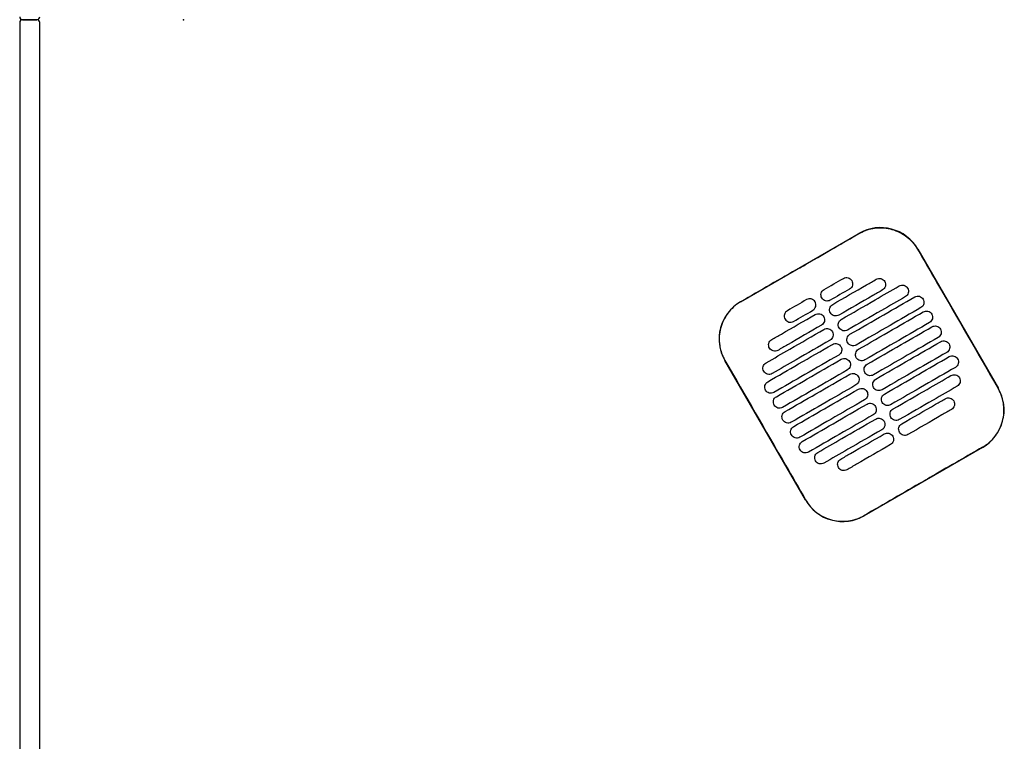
# Model space of a CAD drawing. Header units: metres. Extents: x 15.2 to 54.2, y -39.7 to 1.1.
# Tile 250 of 256: x 51.762 to 52.447, y -25.162 to -24.66. Entities that reach past the tile are written whole.
import ezdxf

# ---------------------------------------------------------------- set-up
doc = ezdxf.new("R2010")
doc.units = ezdxf.units.M
doc.header["$MEASUREMENT"] = 0
doc.layers.add('2D', color=252, linetype='Continuous')
doc.layers.add('PUNTO', color=1, linetype='Continuous')

# ---------------------------------------------------------------- blocks, each defined once
blk = doc.blocks.new('2D_QYOS_600')
for p, q in [((-0.00003, -1.859), (-0.00003, -2.743)), ((-0.00003, -1.859), (-0.00003, -2.743)), ((0.01197, -1.857), (0.00197, -1.857)), ((0.00197, -1.857), (0.01197, -1.857)), ((0.01197, -1.857), (0.00197, -1.857)), ((0.00197, -1.857), (0.01197, -1.857)), ((0.01397, -2.743), (0.01397, -1.859)), ((0.01397, -2.743), (0.01397, -1.859)), ((0.50145, -2.05328), (0.58371, -2.00576)), ((0.6247, -2.01673), (0.68072, -2.11371)), ((0.54651, -2.19125), (0.49048, -2.09426)), ((0.66975, -2.1547), (0.58749, -2.20222))]:
    blk.add_line(p, q)
for centre, radius, start, end in [((0.00197, -1.855), 0.002, 180, 270), ((0.00197, -1.855), 0.002, 180, 270), ((0.01197, -1.855), 0.002, 270, 0), ((0.01197, -1.855), 0.002, 270, 0), ((0.00197, -1.859), 0.002, 90, 180), ((0.00197, -1.859), 0.002, 90, 180), ((0.01197, -1.859), 0.002, 0, 90), ((0.01197, -1.859), 0.002, 0, 90), ((0.59872, -2.03174), 0.03, 30.01349, 120.01349), ((0.51646, -2.07926), 0.03, 120.01349, 210.01349), ((0.65474, -2.12872), 0.03, 300.01349, 30.01349), ((0.57248, -2.17624), 0.03, 210.01349, 300.01349)]:
    blk.add_arc(centre, radius, start, end)
for points, knots in [([(0.54264, -2.02963), (0.54427, -2.02869), (0.54589, -2.02775), (0.5614, -2.01879), (0.57279, -2.0122), (0.58377, -2.00586)], [-12.071476, -12.071476, -12.071476, -12.071476, -11.509189, -11.509189, -6.696301, -6.696301, -6.696301, -6.696301]), ([(0.58377, -2.00586), (0.58443, -2.00548), (0.5851, -2.00512), (0.589, -2.00325), (0.59245, -2.00229), (0.59959, -2.00164), (0.60321, -2.00196), (0.61053, -2.00399), (0.61413, -2.00581), (0.62022, -2.01063), (0.62272, -2.01352), (0.6246, -2.01679)], [-8.20809, -8.20809, -8.20809, -8.20809, -7.978943, -7.978943, -6.912231, -6.912231, -5.830065, -5.830065, -4.632711, -4.632711, -3.498654, -3.498654, -3.498654, -3.498654]), ([(0.6246, -2.01679), (0.62916, -2.02468), (0.63389, -2.03288), (0.65254, -2.06518), (0.66658, -2.08948), (0.68063, -2.11377)], [-3.18138, -3.18138, -3.18138, -3.18138, -2.673929, -2.673929, -1.133377, -1.133377, -1.133377, -1.133377]), ([(0.5655, -2.0552), (0.57337, -2.05066), (0.58123, -2.04611), (0.59134, -2.04028), (0.59358, -2.03898), (0.59581, -2.03769)], [0.699452, 0.699452, 0.699452, 0.699452, 3.425217, 3.425217, 4.200582, 4.200582, 4.200582, 4.200582]), ([(0.57293, -2.03705), (0.57335, -2.03681), (0.5739, -2.03659), (0.57508, -2.03644), (0.57563, -2.03648), (0.57671, -2.03676), (0.57723, -2.03701), (0.57819, -2.03774), (0.57855, -2.0382), (0.5788, -2.03863)], [-0.5513269, -0.5513269, -0.5513269, -0.5513269, -0.4030891, -0.4030891, -0.2776846, -0.2776846, -0.1471626, -0.1471626, 0, 0, 0, 0]), ([(0.5788, -2.03863), (0.57904, -2.03905), (0.57926, -2.0396), (0.57941, -2.04079), (0.57937, -2.04134), (0.57909, -2.04242), (0.57884, -2.04294), (0.57811, -2.04389), (0.57765, -2.04425), (0.57723, -2.0445)], [-0.5553938, -0.5553938, -0.5553938, -0.5553938, -0.4045733, -0.4045733, -0.2782728, -0.2782728, -0.147221, -0.147221, 0, 0, 0, 0]), ([(0.59581, -2.03769), (0.59624, -2.03745), (0.59679, -2.03723), (0.59797, -2.03708), (0.59852, -2.03712), (0.5996, -2.0374), (0.60011, -2.03765), (0.60107, -2.03838), (0.60144, -2.03884), (0.60168, -2.03927)], [-0.5513875, -0.5513875, -0.5513875, -0.5513875, -0.4031047, -0.4031047, -0.2776919, -0.2776919, -0.1471638, -0.1471638, 0, 0, 0, 0]), ([(0.60168, -2.03927), (0.60193, -2.03969), (0.60215, -2.04024), (0.6023, -2.04143), (0.60226, -2.04198), (0.60198, -2.04306), (0.60173, -2.04357), (0.601, -2.04453), (0.60054, -2.04489), (0.60012, -2.04514)], [-0.5553353, -0.5553353, -0.5553353, -0.5553353, -0.4045593, -0.4045593, -0.278267, -0.278267, -0.1472205, -0.1472205, 0, 0, 0, 0]), ([(0.55793, -2.05068), (0.55768, -2.05026), (0.55746, -2.04971), (0.55731, -2.04852), (0.55735, -2.04797), (0.55763, -2.04689), (0.55788, -2.04638), (0.55861, -2.04542), (0.55907, -2.04506), (0.5595, -2.04481)], [-0.5554178, -0.5554178, -0.5554178, -0.5554178, -0.4045751, -0.4045751, -0.2782741, -0.2782741, -0.1472211, -0.1472211, 0, 0, 0, 0]), ([(0.60012, -2.04514), (0.59788, -2.04643), (0.59564, -2.04772), (0.58553, -2.05356), (0.57767, -2.05811), (0.5698, -2.06265)], [2.649916, 2.649916, 2.649916, 2.649916, 3.425249, 3.425249, 6.151046, 6.151046, 6.151046, 6.151046]), ([(0.5715, -2.06559), (0.57937, -2.06105), (0.58724, -2.0565), (0.60066, -2.04875), (0.60622, -2.04554), (0.61177, -2.04233)], [0.699452, 0.699452, 0.699452, 0.699452, 3.42526, 3.42526, 5.350619, 5.350619, 5.350619, 5.350619]), ([(0.61177, -2.04233), (0.6122, -2.04208), (0.61275, -2.04187), (0.61393, -2.04172), (0.61448, -2.04175), (0.61556, -2.04204), (0.61607, -2.04229), (0.61703, -2.04302), (0.6174, -2.04348), (0.61764, -2.0439)], [-0.5514248, -0.5514248, -0.5514248, -0.5514248, -0.4031161, -0.4031161, -0.2776965, -0.2776965, -0.1471644, -0.1471644, 0, 0, 0, 0]), ([(0.61764, -2.0439), (0.61789, -2.04433), (0.61811, -2.04488), (0.61826, -2.04607), (0.61822, -2.04662), (0.61794, -2.04769), (0.61769, -2.04821), (0.61696, -2.04917), (0.6165, -2.04953), (0.61608, -2.04978)], [-0.5553003, -0.5553003, -0.5553003, -0.5553003, -0.4045497, -0.4045497, -0.2782639, -0.2782639, -0.1472208, -0.1472208, 0, 0, 0, 0]), ([(0.50151, -2.05338), (0.50145, -2.05341), (0.50139, -2.05344), (0.49792, -2.05548), (0.49494, -2.05814), (0.49019, -2.06446), (0.48846, -2.06806), (0.4866, -2.07536), (0.48635, -2.07897), (0.48707, -2.08549), (0.48784, -2.08837), (0.48947, -2.09216), (0.49, -2.0932), (0.49058, -2.09421)], [8.273299, 8.273299, 8.273299, 8.273299, 8.293543, 8.293543, 9.48086, 9.48086, 10.665623, 10.665623, 11.74288, 11.74288, 12.632334, 12.632334, 12.981673, 12.981673, 12.981673, 12.981673]), ([(0.55325, -2.05338), (0.55301, -2.05296), (0.55264, -2.0525), (0.55168, -2.05177), (0.55116, -2.05152), (0.55009, -2.05124), (0.54953, -2.0512), (0.54835, -2.05135), (0.54781, -2.05157), (0.54738, -2.05181)], [0, 0, 0, 0, 0.1471605, 0.1471605, 0.2776781, 0.2776781, 0.4030803, 0.4030803, 0.5512777, 0.5512777, 0.5512777, 0.5512777]), ([(0.55168, -2.05926), (0.55211, -2.05901), (0.55257, -2.05865), (0.55329, -2.05769), (0.55355, -2.05717), (0.55383, -2.0561), (0.55386, -2.05555), (0.55372, -2.05436), (0.5535, -2.05381), (0.55325, -2.05338)], [0, 0, 0, 0, 0.1472222, 0.1472222, 0.2782773, 0.2782773, 0.4045795, 0.4045795, 0.5554397, 0.5554397, 0.5554397, 0.5554397]), ([(0.5638, -2.05226), (0.56337, -2.0525), (0.56283, -2.05272), (0.56164, -2.05287), (0.56109, -2.05283), (0.56002, -2.05255), (0.5595, -2.0523), (0.55854, -2.05157), (0.55817, -2.05111), (0.55793, -2.05068)], [-0.5512937, -0.5512937, -0.5512937, -0.5512937, -0.403082, -0.403082, -0.27768, -0.27768, -0.1471612, -0.1471612, 0, 0, 0, 0]), ([(0.61608, -2.04978), (0.61052, -2.05299), (0.60496, -2.0562), (0.59154, -2.06395), (0.58367, -2.0685), (0.5758, -2.07304)], [1.499949, 1.499949, 1.499949, 1.499949, 3.425284, 3.425284, 6.151116, 6.151116, 6.151116, 6.151116]), ([(0.5775, -2.07598), (0.58537, -2.07144), (0.59324, -2.0669), (0.60825, -2.05822), (0.61539, -2.0541), (0.62254, -2.04997)], [0.699452, 0.699452, 0.699452, 0.699452, 3.425292, 3.425292, 5.900643, 5.900643, 5.900643, 5.900643]), ([(0.62254, -2.04997), (0.62296, -2.04972), (0.62351, -2.04951), (0.62469, -2.04936), (0.62525, -2.04939), (0.62632, -2.04968), (0.62684, -2.04993), (0.6278, -2.05066), (0.62816, -2.05112), (0.62841, -2.05154)], [-0.5514378, -0.5514378, -0.5514378, -0.5514378, -0.4031217, -0.4031217, -0.2776979, -0.2776979, -0.1471642, -0.1471642, 0, 0, 0, 0]), ([(0.62841, -2.05154), (0.62865, -2.05197), (0.62887, -2.05252), (0.62902, -2.05371), (0.62898, -2.05426), (0.6287, -2.05533), (0.62845, -2.05585), (0.62772, -2.05681), (0.62727, -2.05717), (0.62684, -2.05742)], [-0.5552876, -0.5552876, -0.5552876, -0.5552876, -0.4045446, -0.4045446, -0.2782629, -0.2782629, -0.1472212, -0.1472212, 0, 0, 0, 0]), ([(0.53395, -2.05957), (0.53353, -2.05981), (0.53307, -2.06018), (0.53234, -2.06113), (0.53209, -2.06165), (0.53181, -2.06272), (0.53177, -2.06328), (0.53192, -2.06447), (0.53214, -2.06502), (0.53238, -2.06544)], [0, 0, 0, 0, 0.147223, 0.147223, 0.2782783, 0.2782783, 0.4045781, 0.4045781, 0.5554474, 0.5554474, 0.5554474, 0.5554474]), ([(0.56393, -2.06107), (0.56369, -2.06065), (0.56347, -2.0601), (0.56332, -2.05891), (0.56335, -2.05836), (0.56364, -2.05729), (0.56389, -2.05677), (0.56462, -2.05581), (0.56507, -2.05545), (0.5655, -2.0552)], [-0.5553983, -0.5553983, -0.5553983, -0.5553983, -0.4045681, -0.4045681, -0.278271, -0.278271, -0.1472202, -0.1472202, 0, 0, 0, 0]), ([(0.5698, -2.06265), (0.56938, -2.06289), (0.56883, -2.06311), (0.56765, -2.06326), (0.56709, -2.06322), (0.56602, -2.06294), (0.5655, -2.06269), (0.56454, -2.06196), (0.56418, -2.0615), (0.56393, -2.06107)], [-0.5513071, -0.5513071, -0.5513071, -0.5513071, -0.4030846, -0.4030846, -0.2776802, -0.2776802, -0.1471604, -0.1471604, 0, 0, 0, 0]), ([(0.62684, -2.05742), (0.6197, -2.06154), (0.61255, -2.06567), (0.59754, -2.07434), (0.58967, -2.07889), (0.5818, -2.08343)], [0.949973, 0.949973, 0.949973, 0.949973, 3.425307, 3.425307, 6.151164, 6.151164, 6.151164, 6.151164]), ([(0.58351, -2.08638), (0.59137, -2.08183), (0.59924, -2.07729), (0.61425, -2.06861), (0.6214, -2.06449), (0.62854, -2.06036)], [0.699452, 0.699452, 0.699452, 0.699452, 3.425313, 3.425313, 5.900643, 5.900643, 5.900643, 5.900643]), ([(0.62854, -2.06036), (0.62896, -2.06012), (0.62951, -2.0599), (0.63069, -2.05975), (0.63125, -2.05979), (0.63232, -2.06007), (0.63284, -2.06032), (0.6338, -2.06105), (0.63417, -2.06151), (0.63441, -2.06193)], [-0.5514274, -0.5514274, -0.5514274, -0.5514274, -0.4031209, -0.4031209, -0.2776962, -0.2776962, -0.1471634, -0.1471634, 0, 0, 0, 0]), ([(0.52307, -2.07971), (0.52531, -2.07842), (0.52754, -2.07713), (0.53765, -2.07129), (0.54552, -2.06675), (0.55338, -2.0622)], [2.649852, 2.649852, 2.649852, 2.649852, 3.425217, 3.425217, 6.150983, 6.150983, 6.150983, 6.150983]), ([(0.53238, -2.06544), (0.53263, -2.06586), (0.53299, -2.06632), (0.53395, -2.06706), (0.53447, -2.06731), (0.53555, -2.06759), (0.5361, -2.06763), (0.53728, -2.06748), (0.53783, -2.06726), (0.53825, -2.06702)], [0, 0, 0, 0, 0.1471602, 0.1471602, 0.2776775, 0.2776775, 0.4030818, 0.4030818, 0.5512681, 0.5512681, 0.5512681, 0.5512681]), ([(0.55338, -2.0622), (0.55381, -2.06196), (0.55436, -2.06174), (0.55554, -2.06159), (0.55609, -2.06163), (0.55717, -2.06191), (0.55768, -2.06216), (0.55864, -2.06289), (0.55901, -2.06335), (0.55925, -2.06378)], [-0.5512944, -0.5512944, -0.5512944, -0.5512944, -0.4030833, -0.4030833, -0.2776787, -0.2776787, -0.1471599, -0.1471599, 0, 0, 0, 0]), ([(0.55925, -2.06378), (0.5595, -2.0642), (0.55972, -2.06475), (0.55987, -2.06594), (0.55983, -2.06649), (0.55955, -2.06757), (0.5593, -2.06808), (0.55857, -2.06904), (0.55811, -2.0694), (0.55769, -2.06965)], [-0.5554159, -0.5554159, -0.5554159, -0.5554159, -0.4045716, -0.4045716, -0.2782736, -0.2782736, -0.1472211, -0.1472211, 0, 0, 0, 0]), ([(0.56993, -2.07147), (0.56969, -2.07104), (0.56947, -2.07049), (0.56932, -2.0693), (0.56936, -2.06875), (0.56964, -2.06768), (0.56989, -2.06716), (0.57062, -2.0662), (0.57108, -2.06584), (0.5715, -2.06559)], [-0.5553838, -0.5553838, -0.5553838, -0.5553838, -0.4045626, -0.4045626, -0.2782686, -0.2782686, -0.1472195, -0.1472195, 0, 0, 0, 0]), ([(0.63284, -2.06781), (0.6257, -2.07193), (0.61855, -2.07606), (0.60354, -2.08473), (0.59567, -2.08928), (0.58781, -2.09382)], [0.949998, 0.949998, 0.949998, 0.949998, 3.42532, 3.42532, 6.151189, 6.151189, 6.151189, 6.151189]), ([(0.63441, -2.06193), (0.63466, -2.06236), (0.63488, -2.06291), (0.63502, -2.0641), (0.63499, -2.06465), (0.63471, -2.06572), (0.63445, -2.06624), (0.63373, -2.0672), (0.63327, -2.06756), (0.63284, -2.06781)], [-0.5552953, -0.5552953, -0.5552953, -0.5552953, -0.4045437, -0.4045437, -0.2782634, -0.2782634, -0.1472215, -0.1472215, 0, 0, 0, 0]), ([(0.51911, -2.09586), (0.52467, -2.09265), (0.53023, -2.08944), (0.54365, -2.08168), (0.55152, -2.07714), (0.55939, -2.07259)], [1.499901, 1.499901, 1.499901, 1.499901, 3.42526, 3.42526, 6.151068, 6.151068, 6.151068, 6.151068]), ([(0.55769, -2.06965), (0.54982, -2.07419), (0.54195, -2.07874), (0.53185, -2.08457), (0.52961, -2.08587), (0.52737, -2.08716)], [0.699452, 0.699452, 0.699452, 0.699452, 3.425249, 3.425249, 4.200582, 4.200582, 4.200582, 4.200582]), ([(0.55939, -2.07259), (0.55981, -2.07235), (0.56036, -2.07213), (0.56154, -2.07198), (0.56209, -2.07202), (0.56317, -2.0723), (0.56369, -2.07255), (0.56465, -2.07328), (0.56501, -2.07374), (0.56526, -2.07417)], [-0.5513075, -0.5513075, -0.5513075, -0.5513075, -0.4030857, -0.4030857, -0.2776792, -0.2776792, -0.1471593, -0.1471593, 0, 0, 0, 0]), ([(0.56526, -2.07417), (0.5655, -2.07459), (0.56572, -2.07514), (0.56587, -2.07633), (0.56583, -2.07688), (0.56555, -2.07796), (0.5653, -2.07847), (0.56457, -2.07943), (0.56411, -2.07979), (0.56369, -2.08004)], [-0.555397, -0.555397, -0.555397, -0.555397, -0.4045652, -0.4045652, -0.2782705, -0.2782705, -0.1472202, -0.1472202, 0, 0, 0, 0]), ([(0.5758, -2.07304), (0.57538, -2.07329), (0.57483, -2.0735), (0.57365, -2.07365), (0.5731, -2.07362), (0.57202, -2.07333), (0.5715, -2.07308), (0.57054, -2.07235), (0.57018, -2.07189), (0.56993, -2.07147)], [-0.5513171, -0.5513171, -0.5513171, -0.5513171, -0.4030867, -0.4030867, -0.2776803, -0.2776803, -0.1471597, -0.1471597, 0, 0, 0, 0]), ([(0.58951, -2.09677), (0.59738, -2.09222), (0.60524, -2.08768), (0.62026, -2.079), (0.6274, -2.07488), (0.63454, -2.07075)], [0.699452, 0.699452, 0.699452, 0.699452, 3.425322, 3.425322, 5.900643, 5.900643, 5.900643, 5.900643]), ([(0.63454, -2.07075), (0.63497, -2.07051), (0.63552, -2.07029), (0.6367, -2.07014), (0.63725, -2.07018), (0.63833, -2.07046), (0.63884, -2.07071), (0.6398, -2.07144), (0.64017, -2.0719), (0.64041, -2.07233)], [-0.5514139, -0.5514139, -0.5514139, -0.5514139, -0.4031194, -0.4031194, -0.2776944, -0.2776944, -0.1471626, -0.1471626, 0, 0, 0, 0]), ([(0.64041, -2.07233), (0.64066, -2.07275), (0.64088, -2.0733), (0.64103, -2.07449), (0.64099, -2.07504), (0.64071, -2.07612), (0.64046, -2.07663), (0.63973, -2.07759), (0.63927, -2.07795), (0.63885, -2.0782)], [-0.5553076, -0.5553076, -0.5553076, -0.5553076, -0.4045445, -0.4045445, -0.2782646, -0.2782646, -0.1472219, -0.1472219, 0, 0, 0, 0]), ([(0.5215, -2.08558), (0.52126, -2.08516), (0.52104, -2.08461), (0.52089, -2.08342), (0.52092, -2.08287), (0.52121, -2.0818), (0.52146, -2.08128), (0.52219, -2.08032), (0.52264, -2.07996), (0.52307, -2.07971)], [-0.555418, -0.555418, -0.555418, -0.555418, -0.4045683, -0.4045683, -0.2782762, -0.2782762, -0.1472238, -0.1472238, 0, 0, 0, 0]), ([(0.56369, -2.08004), (0.55582, -2.08458), (0.54795, -2.08913), (0.53453, -2.09688), (0.52897, -2.10009), (0.52341, -2.1033)], [0.699452, 0.699452, 0.699452, 0.699452, 3.425284, 3.425284, 5.350619, 5.350619, 5.350619, 5.350619]), ([(0.57593, -2.08186), (0.57569, -2.08143), (0.57547, -2.08088), (0.57532, -2.07969), (0.57536, -2.07914), (0.57564, -2.07807), (0.57589, -2.07755), (0.57662, -2.0766), (0.57708, -2.07623), (0.5775, -2.07598)], [-0.5553742, -0.5553742, -0.5553742, -0.5553742, -0.4045587, -0.4045587, -0.278267, -0.278267, -0.1472191, -0.1472191, 0, 0, 0, 0]), ([(0.5818, -2.08343), (0.58138, -2.08368), (0.58083, -2.08389), (0.57965, -2.08404), (0.5791, -2.08401), (0.57802, -2.08372), (0.5775, -2.08347), (0.57655, -2.08274), (0.57618, -2.08228), (0.57593, -2.08186)], [-0.5513237, -0.5513237, -0.5513237, -0.5513237, -0.4030882, -0.4030882, -0.2776804, -0.2776804, -0.1471592, -0.1471592, 0, 0, 0, 0]), ([(0.63885, -2.0782), (0.6317, -2.08232), (0.62456, -2.08645), (0.60954, -2.09512), (0.60168, -2.09967), (0.59381, -2.10421)], [0.950001, 0.950001, 0.950001, 0.950001, 3.425322, 3.425322, 6.151192, 6.151192, 6.151192, 6.151192]), ([(0.59551, -2.10716), (0.60338, -2.10261), (0.61125, -2.09807), (0.62626, -2.0894), (0.6334, -2.08527), (0.64055, -2.08114)], [0.699452, 0.699452, 0.699452, 0.699452, 3.425321, 3.425321, 5.900643, 5.900643, 5.900643, 5.900643]), ([(0.64055, -2.08114), (0.64097, -2.0809), (0.64152, -2.08068), (0.6427, -2.08053), (0.64325, -2.08057), (0.64433, -2.08085), (0.64485, -2.0811), (0.64581, -2.08183), (0.64617, -2.08229), (0.64642, -2.08272)], [-0.551397, -0.551397, -0.551397, -0.551397, -0.4031173, -0.4031173, -0.2776925, -0.2776925, -0.1471621, -0.1471621, 0, 0, 0, 0]), ([(0.52035, -2.109), (0.5275, -2.10487), (0.53464, -2.10074), (0.54965, -2.09207), (0.55752, -2.08753), (0.56539, -2.08298)], [0.949941, 0.949941, 0.949941, 0.949941, 3.425292, 3.425292, 6.151132, 6.151132, 6.151132, 6.151132]), ([(0.52737, -2.08716), (0.52695, -2.0874), (0.5264, -2.08762), (0.52522, -2.08777), (0.52466, -2.08773), (0.52359, -2.08745), (0.52307, -2.0872), (0.52211, -2.08647), (0.52175, -2.08601), (0.5215, -2.08558)], [-0.5513007, -0.5513007, -0.5513007, -0.5513007, -0.4030941, -0.4030941, -0.2776814, -0.2776814, -0.1471603, -0.1471603, 0, 0, 0, 0]), ([(0.56539, -2.08298), (0.56581, -2.08274), (0.56636, -2.08252), (0.56754, -2.08237), (0.56809, -2.08241), (0.56917, -2.08269), (0.56969, -2.08294), (0.57065, -2.08367), (0.57101, -2.08413), (0.57126, -2.08456)], [-0.5513173, -0.5513173, -0.5513173, -0.5513173, -0.4030875, -0.4030875, -0.2776797, -0.2776797, -0.147159, -0.147159, 0, 0, 0, 0]), ([(0.57126, -2.08456), (0.5715, -2.08498), (0.57172, -2.08553), (0.57187, -2.08672), (0.57183, -2.08727), (0.57155, -2.08835), (0.5713, -2.08886), (0.57057, -2.08982), (0.57012, -2.09018), (0.56969, -2.09043)], [-0.555383, -0.555383, -0.555383, -0.555383, -0.4045604, -0.4045604, -0.2782682, -0.2782682, -0.1472195, -0.1472195, 0, 0, 0, 0]), ([(0.58194, -2.09225), (0.58169, -2.09183), (0.58147, -2.09127), (0.58132, -2.09009), (0.58136, -2.08953), (0.58164, -2.08846), (0.58189, -2.08794), (0.58262, -2.08699), (0.58308, -2.08662), (0.58351, -2.08638)], [-0.5553693, -0.5553693, -0.5553693, -0.5553693, -0.4045566, -0.4045566, -0.2782661, -0.2782661, -0.1472189, -0.1472189, 0, 0, 0, 0]), ([(0.64485, -2.08859), (0.6377, -2.09272), (0.63056, -2.09684), (0.61555, -2.10551), (0.60768, -2.11006), (0.59981, -2.1146)], [0.949982, 0.949982, 0.949982, 0.949982, 3.425312, 3.425312, 6.151173, 6.151173, 6.151173, 6.151173]), ([(0.64642, -2.08272), (0.64666, -2.08314), (0.64688, -2.08369), (0.64703, -2.08488), (0.64699, -2.08543), (0.64671, -2.08651), (0.64646, -2.08702), (0.64573, -2.08798), (0.64527, -2.08834), (0.64485, -2.08859)], [-0.5553245, -0.5553245, -0.5553245, -0.5553245, -0.4045471, -0.4045471, -0.2782667, -0.2782667, -0.1472226, -0.1472226, 0, 0, 0, 0]), ([(0.49058, -2.09421), (0.50462, -2.1185), (0.51866, -2.14279), (0.53733, -2.17512), (0.54196, -2.18316), (0.5466, -2.19119)], [1.133412, 1.133412, 1.133412, 1.133412, 2.681586, 2.681586, 3.193366, 3.193366, 3.193366, 3.193366]), ([(0.56969, -2.09043), (0.56182, -2.09497), (0.55396, -2.09952), (0.53894, -2.10819), (0.5318, -2.11232), (0.52465, -2.11645)], [0.699452, 0.699452, 0.699452, 0.699452, 3.425308, 3.425308, 5.900643, 5.900643, 5.900643, 5.900643]), ([(0.52636, -2.11939), (0.5335, -2.11526), (0.54064, -2.11114), (0.55566, -2.10246), (0.56352, -2.09792), (0.57139, -2.09337)], [0.949982, 0.949982, 0.949982, 0.949982, 3.425312, 3.425312, 6.151173, 6.151173, 6.151173, 6.151173]), ([(0.57139, -2.09337), (0.57181, -2.09313), (0.57236, -2.09291), (0.57354, -2.09276), (0.5741, -2.0928), (0.57517, -2.09308), (0.57569, -2.09333), (0.57665, -2.09406), (0.57702, -2.09452), (0.57726, -2.09495)], [-0.5513238, -0.5513238, -0.5513238, -0.5513238, -0.4030887, -0.4030887, -0.27768, -0.27768, -0.1471588, -0.1471588, 0, 0, 0, 0]), ([(0.57726, -2.09495), (0.57751, -2.09537), (0.57773, -2.09592), (0.57787, -2.09711), (0.57784, -2.09766), (0.57756, -2.09874), (0.5773, -2.09926), (0.57658, -2.10021), (0.57612, -2.10057), (0.57569, -2.10082)], [-0.5553737, -0.5553737, -0.5553737, -0.5553737, -0.4045574, -0.4045574, -0.2782667, -0.2782667, -0.1472191, -0.1472191, 0, 0, 0, 0]), ([(0.58781, -2.09382), (0.58738, -2.09407), (0.58684, -2.09428), (0.58565, -2.09443), (0.5851, -2.0944), (0.58403, -2.09412), (0.58351, -2.09386), (0.58255, -2.09313), (0.58218, -2.09267), (0.58194, -2.09225)], [-0.551327, -0.551327, -0.551327, -0.551327, -0.403089, -0.403089, -0.2776804, -0.2776804, -0.1471589, -0.1471589, 0, 0, 0, 0]), ([(0.60151, -2.11755), (0.60938, -2.113), (0.61725, -2.10846), (0.63226, -2.09979), (0.6394, -2.09566), (0.64655, -2.09153)], [0.699452, 0.699452, 0.699452, 0.699452, 3.425308, 3.425308, 5.900643, 5.900643, 5.900643, 5.900643]), ([(0.64655, -2.09153), (0.64697, -2.09129), (0.64752, -2.09107), (0.6487, -2.09092), (0.64925, -2.09096), (0.65033, -2.09124), (0.65085, -2.09149), (0.65181, -2.09222), (0.65217, -2.09268), (0.65242, -2.09311)], [-0.551377, -0.551377, -0.551377, -0.551377, -0.4031143, -0.4031143, -0.2776905, -0.2776905, -0.1471617, -0.1471617, 0, 0, 0, 0]), ([(0.65242, -2.09311), (0.65266, -2.09353), (0.65288, -2.09408), (0.65303, -2.09527), (0.65299, -2.09582), (0.65271, -2.0969), (0.65246, -2.09741), (0.65173, -2.09837), (0.65128, -2.09873), (0.65085, -2.09898)], [-0.5553462, -0.5553462, -0.5553462, -0.5553462, -0.4045514, -0.4045514, -0.2782696, -0.2782696, -0.1472236, -0.1472236, 0, 0, 0, 0]), ([(0.51754, -2.10173), (0.5173, -2.10131), (0.51708, -2.10075), (0.51693, -2.09957), (0.51697, -2.09901), (0.51725, -2.09794), (0.5175, -2.09742), (0.51823, -2.09647), (0.51869, -2.0961), (0.51911, -2.09586)], [-0.55538, -0.55538, -0.55538, -0.55538, -0.4045589, -0.4045589, -0.278273, -0.278273, -0.147224, -0.147224, 0, 0, 0, 0]), ([(0.52341, -2.1033), (0.52299, -2.10355), (0.52244, -2.10376), (0.52126, -2.10391), (0.52071, -2.10388), (0.51963, -2.1036), (0.51911, -2.10334), (0.51816, -2.10261), (0.51779, -2.10215), (0.51754, -2.10173)], [-0.551342, -0.551342, -0.551342, -0.551342, -0.4031061, -0.4031061, -0.2776864, -0.2776864, -0.147161, -0.147161, 0, 0, 0, 0]), ([(0.57569, -2.10082), (0.56783, -2.10536), (0.55996, -2.10991), (0.54495, -2.11858), (0.5378, -2.12271), (0.53066, -2.12684)], [0.699452, 0.699452, 0.699452, 0.699452, 3.425321, 3.425321, 5.900643, 5.900643, 5.900643, 5.900643]), ([(0.58794, -2.10264), (0.5877, -2.10222), (0.58748, -2.10166), (0.58733, -2.10048), (0.58736, -2.09992), (0.58765, -2.09885), (0.5879, -2.09833), (0.58863, -2.09738), (0.58908, -2.09701), (0.58951, -2.09677)], [-0.5553691, -0.5553691, -0.5553691, -0.5553691, -0.4045561, -0.4045561, -0.278266, -0.278266, -0.1472189, -0.1472189, 0, 0, 0, 0]), ([(0.59381, -2.10421), (0.59339, -2.10446), (0.59284, -2.10468), (0.59166, -2.10482), (0.5911, -2.10479), (0.59003, -2.10451), (0.58951, -2.10425), (0.58855, -2.10352), (0.58819, -2.10306), (0.58794, -2.10264)], [-0.551327, -0.551327, -0.551327, -0.551327, -0.4030892, -0.4030892, -0.2776802, -0.2776802, -0.1471588, -0.1471588, 0, 0, 0, 0]), ([(0.65085, -2.09898), (0.64371, -2.10311), (0.63656, -2.10723), (0.62155, -2.11591), (0.61368, -2.12045), (0.60581, -2.125)], [0.949941, 0.949941, 0.949941, 0.949941, 3.425291, 3.425291, 6.151132, 6.151132, 6.151132, 6.151132]), ([(0.51878, -2.11487), (0.51854, -2.11445), (0.51832, -2.1139), (0.51817, -2.11271), (0.51821, -2.11215), (0.51849, -2.11108), (0.51874, -2.11056), (0.51947, -2.10961), (0.51993, -2.10924), (0.52035, -2.109)], [-0.5553464, -0.5553464, -0.5553464, -0.5553464, -0.4045515, -0.4045515, -0.2782697, -0.2782697, -0.1472236, -0.1472236, 0, 0, 0, 0]), ([(0.53236, -2.12978), (0.5395, -2.12565), (0.54665, -2.12153), (0.56166, -2.11285), (0.56953, -2.10831), (0.57739, -2.10376)], [0.950001, 0.950001, 0.950001, 0.950001, 3.425322, 3.425322, 6.151192, 6.151192, 6.151192, 6.151192]), ([(0.57739, -2.10376), (0.57782, -2.10352), (0.57837, -2.1033), (0.57955, -2.10315), (0.5801, -2.10319), (0.58118, -2.10347), (0.58169, -2.10372), (0.58265, -2.10445), (0.58302, -2.10491), (0.58326, -2.10534)], [-0.551327, -0.551327, -0.551327, -0.551327, -0.4030892, -0.4030892, -0.2776802, -0.2776802, -0.1471588, -0.1471588, 0, 0, 0, 0]), ([(0.58326, -2.10534), (0.58351, -2.10576), (0.58373, -2.10631), (0.58388, -2.1075), (0.58384, -2.10805), (0.58356, -2.10913), (0.58331, -2.10965), (0.58258, -2.1106), (0.58212, -2.11097), (0.5817, -2.11121)], [-0.5553691, -0.5553691, -0.5553691, -0.5553691, -0.4045561, -0.4045561, -0.278266, -0.278266, -0.1472189, -0.1472189, 0, 0, 0, 0]), ([(0.59394, -2.11303), (0.5937, -2.11261), (0.59348, -2.11206), (0.59333, -2.11087), (0.59337, -2.11031), (0.59365, -2.10924), (0.5939, -2.10872), (0.59463, -2.10777), (0.59509, -2.1074), (0.59551, -2.10716)], [-0.5553737, -0.5553737, -0.5553737, -0.5553737, -0.4045574, -0.4045574, -0.2782667, -0.2782667, -0.1472191, -0.1472191, 0, 0, 0, 0]), ([(0.60751, -2.12794), (0.61538, -2.12339), (0.62325, -2.11885), (0.63668, -2.11109), (0.64223, -2.10788), (0.64779, -2.10467)], [0.699452, 0.699452, 0.699452, 0.699452, 3.425284, 3.425284, 5.350619, 5.350619, 5.350619, 5.350619]), ([(0.64779, -2.10467), (0.64821, -2.10443), (0.64876, -2.10421), (0.64994, -2.10406), (0.65049, -2.1041), (0.65157, -2.10438), (0.65209, -2.10463), (0.65305, -2.10537), (0.65341, -2.10582), (0.65366, -2.10625)], [-0.5513421, -0.5513421, -0.5513421, -0.5513421, -0.4031061, -0.4031061, -0.2776864, -0.2776864, -0.147161, -0.147161, 0, 0, 0, 0]), ([(0.65366, -2.10625), (0.6539, -2.10667), (0.65412, -2.10722), (0.65427, -2.10841), (0.65423, -2.10896), (0.65395, -2.11004), (0.6537, -2.11056), (0.65297, -2.11151), (0.65252, -2.11188), (0.65209, -2.11212)], [-0.5553798, -0.5553798, -0.5553798, -0.5553798, -0.4045588, -0.4045588, -0.278273, -0.278273, -0.147224, -0.147224, 0, 0, 0, 0]), ([(0.52465, -2.11645), (0.52423, -2.11669), (0.52368, -2.11691), (0.5225, -2.11706), (0.52195, -2.11702), (0.52087, -2.11674), (0.52035, -2.11649), (0.5194, -2.11575), (0.51903, -2.11529), (0.51878, -2.11487)], [-0.5513769, -0.5513769, -0.5513769, -0.5513769, -0.4031143, -0.4031143, -0.2776905, -0.2776905, -0.1471617, -0.1471617, 0, 0, 0, 0]), ([(0.5817, -2.11121), (0.57383, -2.11576), (0.56596, -2.1203), (0.55095, -2.12897), (0.5438, -2.1331), (0.53666, -2.13723)], [0.699452, 0.699452, 0.699452, 0.699452, 3.425322, 3.425322, 5.900643, 5.900643, 5.900643, 5.900643]), ([(0.53836, -2.14017), (0.5455, -2.13604), (0.55265, -2.13192), (0.56766, -2.12324), (0.57553, -2.1187), (0.5834, -2.11415)], [0.949998, 0.949998, 0.949998, 0.949998, 3.42532, 3.42532, 6.151189, 6.151189, 6.151189, 6.151189]), ([(0.5834, -2.11415), (0.58382, -2.11391), (0.58437, -2.11369), (0.58555, -2.11354), (0.5861, -2.11358), (0.58718, -2.11386), (0.5877, -2.11411), (0.58866, -2.11485), (0.58902, -2.11531), (0.58927, -2.11573)], [-0.5513269, -0.5513269, -0.5513269, -0.5513269, -0.403089, -0.403089, -0.2776804, -0.2776804, -0.1471589, -0.1471589, 0, 0, 0, 0]), ([(0.58927, -2.11573), (0.58951, -2.11615), (0.58973, -2.1167), (0.58988, -2.11789), (0.58984, -2.11845), (0.58956, -2.11952), (0.58931, -2.12004), (0.58858, -2.12099), (0.58812, -2.12136), (0.5877, -2.1216)], [-0.5553693, -0.5553693, -0.5553693, -0.5553693, -0.4045566, -0.4045566, -0.2782661, -0.2782661, -0.1472189, -0.1472189, 0, 0, 0, 0]), ([(0.59981, -2.1146), (0.59939, -2.11485), (0.59884, -2.11507), (0.59766, -2.11521), (0.59711, -2.11518), (0.59603, -2.1149), (0.59551, -2.11464), (0.59455, -2.11391), (0.59419, -2.11345), (0.59394, -2.11303)], [-0.5513238, -0.5513238, -0.5513238, -0.5513238, -0.4030887, -0.4030887, -0.27768, -0.27768, -0.1471588, -0.1471588, 0, 0, 0, 0]), ([(0.65209, -2.11212), (0.64653, -2.11533), (0.64098, -2.11854), (0.62755, -2.1263), (0.61968, -2.13084), (0.61182, -2.13539)], [1.499901, 1.499901, 1.499901, 1.499901, 3.42526, 3.42526, 6.151068, 6.151068, 6.151068, 6.151068]), ([(0.66969, -2.1546), (0.67097, -2.15386), (0.6722, -2.15303), (0.67535, -2.15052), (0.67713, -2.14869), (0.67866, -2.14666), (0.68096, -2.14359), (0.68264, -2.14012), (0.68461, -2.13273), (0.68488, -2.12888), (0.68395, -2.12126), (0.68274, -2.11755), (0.68078, -2.11404), (0.6807, -2.1139), (0.68063, -2.11377)], [17.619777, 17.619777, 17.619777, 17.619777, 18.064718, 18.064718, 18.827754, 18.827754, 18.827754, 19.97637, 19.97637, 21.122539, 21.122539, 22.281306, 22.281306, 22.328075, 22.328075, 22.328075, 22.328075]), ([(0.52479, -2.12526), (0.52454, -2.12484), (0.52432, -2.12429), (0.52417, -2.1231), (0.52421, -2.12255), (0.52449, -2.12147), (0.52474, -2.12095), (0.52547, -2.12), (0.52593, -2.11963), (0.52636, -2.11939)], [-0.5553248, -0.5553248, -0.5553248, -0.5553248, -0.4045472, -0.4045472, -0.2782668, -0.2782668, -0.1472227, -0.1472227, 0, 0, 0, 0]), ([(0.5877, -2.1216), (0.57983, -2.12615), (0.57196, -2.13069), (0.55695, -2.13936), (0.54981, -2.14349), (0.54266, -2.14762)], [0.699452, 0.699452, 0.699452, 0.699452, 3.425313, 3.425313, 5.900643, 5.900643, 5.900643, 5.900643]), ([(0.59994, -2.12342), (0.5997, -2.123), (0.59948, -2.12245), (0.59933, -2.12126), (0.59937, -2.1207), (0.59965, -2.11963), (0.5999, -2.11911), (0.60063, -2.11816), (0.60109, -2.11779), (0.60151, -2.11755)], [-0.555383, -0.555383, -0.555383, -0.555383, -0.4045605, -0.4045605, -0.2782682, -0.2782682, -0.1472195, -0.1472195, 0, 0, 0, 0]), ([(0.61352, -2.13833), (0.62138, -2.13379), (0.62925, -2.12924), (0.63936, -2.1234), (0.6416, -2.12211), (0.64383, -2.12082)], [0.699452, 0.699452, 0.699452, 0.699452, 3.425249, 3.425249, 4.200582, 4.200582, 4.200582, 4.200582]), ([(0.64383, -2.12082), (0.64426, -2.12057), (0.6448, -2.12036), (0.64599, -2.12021), (0.64654, -2.12024), (0.64761, -2.12052), (0.64813, -2.12078), (0.64909, -2.12151), (0.64946, -2.12197), (0.6497, -2.12239)], [-0.5513007, -0.5513007, -0.5513007, -0.5513007, -0.4030941, -0.4030941, -0.2776814, -0.2776814, -0.1471603, -0.1471603, 0, 0, 0, 0]), ([(0.6497, -2.12239), (0.64995, -2.12282), (0.65017, -2.12337), (0.65032, -2.12456), (0.65028, -2.12511), (0.65, -2.12618), (0.64975, -2.1267), (0.64902, -2.12765), (0.64856, -2.12802), (0.64814, -2.12826)], [-0.5554179, -0.5554179, -0.5554179, -0.5554179, -0.4045683, -0.4045683, -0.2782761, -0.2782761, -0.1472238, -0.1472238, 0, 0, 0, 0]), ([(0.53066, -2.12684), (0.53023, -2.12708), (0.52969, -2.1273), (0.5285, -2.12745), (0.52795, -2.12741), (0.52688, -2.12713), (0.52636, -2.12688), (0.5254, -2.12615), (0.52503, -2.12569), (0.52479, -2.12526)], [-0.5513969, -0.5513969, -0.5513969, -0.5513969, -0.4031172, -0.4031172, -0.2776925, -0.2776925, -0.1471621, -0.1471621, 0, 0, 0, 0]), ([(0.53079, -2.13565), (0.53055, -2.13523), (0.53033, -2.13468), (0.53018, -2.13349), (0.53021, -2.13294), (0.5305, -2.13186), (0.53075, -2.13135), (0.53148, -2.13039), (0.53193, -2.13003), (0.53236, -2.12978)], [-0.5553078, -0.5553078, -0.5553078, -0.5553078, -0.4045446, -0.4045446, -0.2782647, -0.2782647, -0.147222, -0.147222, 0, 0, 0, 0]), ([(0.54436, -2.15056), (0.55151, -2.14643), (0.55865, -2.14231), (0.57366, -2.13364), (0.58153, -2.12909), (0.5894, -2.12455)], [0.949972, 0.949972, 0.949972, 0.949972, 3.425307, 3.425307, 6.151164, 6.151164, 6.151164, 6.151164]), ([(0.5894, -2.12455), (0.58982, -2.1243), (0.59037, -2.12408), (0.59155, -2.12394), (0.5921, -2.12397), (0.59318, -2.12425), (0.5937, -2.12451), (0.59466, -2.12524), (0.59502, -2.1257), (0.59527, -2.12612)], [-0.5513236, -0.5513236, -0.5513236, -0.5513236, -0.4030881, -0.4030881, -0.2776804, -0.2776804, -0.1471592, -0.1471592, 0, 0, 0, 0]), ([(0.59527, -2.12612), (0.59551, -2.12654), (0.59573, -2.12709), (0.59588, -2.12828), (0.59584, -2.12884), (0.59556, -2.12991), (0.59531, -2.13043), (0.59458, -2.13138), (0.59413, -2.13175), (0.5937, -2.13199)], [-0.5553742, -0.5553742, -0.5553742, -0.5553742, -0.4045587, -0.4045587, -0.278267, -0.278267, -0.1472191, -0.1472191, 0, 0, 0, 0]), ([(0.60581, -2.125), (0.60539, -2.12524), (0.60484, -2.12546), (0.60366, -2.12561), (0.60311, -2.12557), (0.60203, -2.12529), (0.60151, -2.12504), (0.60056, -2.1243), (0.60019, -2.12384), (0.59994, -2.12342)], [-0.5513173, -0.5513173, -0.5513173, -0.5513173, -0.4030875, -0.4030875, -0.2776797, -0.2776797, -0.147159, -0.147159, 0, 0, 0, 0]), ([(0.60595, -2.13381), (0.6057, -2.13339), (0.60548, -2.13284), (0.60533, -2.13165), (0.60537, -2.1311), (0.60565, -2.13002), (0.6059, -2.1295), (0.60663, -2.12855), (0.60709, -2.12818), (0.60751, -2.12794)], [-0.5553971, -0.5553971, -0.5553971, -0.5553971, -0.4045652, -0.4045652, -0.2782705, -0.2782705, -0.1472202, -0.1472202, 0, 0, 0, 0]), ([(0.64814, -2.12826), (0.6459, -2.12956), (0.64366, -2.13085), (0.63355, -2.13669), (0.62569, -2.14123), (0.61782, -2.14578)], [2.649852, 2.649852, 2.649852, 2.649852, 3.425217, 3.425217, 6.150982, 6.150982, 6.150982, 6.150982]), ([(0.53666, -2.13723), (0.53624, -2.13747), (0.53569, -2.13769), (0.53451, -2.13784), (0.53395, -2.1378), (0.53288, -2.13752), (0.53236, -2.13727), (0.5314, -2.13654), (0.53104, -2.13608), (0.53079, -2.13565)], [-0.5514137, -0.5514137, -0.5514137, -0.5514137, -0.4031194, -0.4031194, -0.2776944, -0.2776944, -0.1471627, -0.1471627, 0, 0, 0, 0]), ([(0.5937, -2.13199), (0.58583, -2.13654), (0.57797, -2.14108), (0.56295, -2.14975), (0.55581, -2.15388), (0.54866, -2.15801)], [0.699452, 0.699452, 0.699452, 0.699452, 3.425292, 3.425292, 5.900643, 5.900643, 5.900643, 5.900643]), ([(0.55513, -2.1582), (0.56068, -2.15499), (0.56624, -2.15178), (0.57967, -2.14403), (0.58753, -2.13948), (0.5954, -2.13494)], [1.499949, 1.499949, 1.499949, 1.499949, 3.425284, 3.425284, 6.151116, 6.151116, 6.151116, 6.151116]), ([(0.5954, -2.13494), (0.59582, -2.13469), (0.59637, -2.13448), (0.59755, -2.13433), (0.59811, -2.13436), (0.59918, -2.13464), (0.5997, -2.1349), (0.60066, -2.13563), (0.60103, -2.13609), (0.60127, -2.13651)], [-0.551317, -0.551317, -0.551317, -0.551317, -0.4030867, -0.4030867, -0.2776803, -0.2776803, -0.1471597, -0.1471597, 0, 0, 0, 0]), ([(0.60127, -2.13651), (0.60152, -2.13693), (0.60173, -2.13749), (0.60188, -2.13867), (0.60185, -2.13923), (0.60157, -2.1403), (0.60131, -2.14082), (0.60059, -2.14177), (0.60013, -2.14214), (0.5997, -2.14238)], [-0.5553839, -0.5553839, -0.5553839, -0.5553839, -0.4045626, -0.4045626, -0.2782686, -0.2782686, -0.1472195, -0.1472195, 0, 0, 0, 0]), ([(0.61182, -2.13539), (0.61139, -2.13563), (0.61085, -2.13585), (0.60966, -2.136), (0.60911, -2.13596), (0.60804, -2.13568), (0.60752, -2.13543), (0.60656, -2.1347), (0.60619, -2.13424), (0.60595, -2.13381)], [-0.5513075, -0.5513075, -0.5513075, -0.5513075, -0.4030857, -0.4030857, -0.2776792, -0.2776792, -0.1471593, -0.1471593, 0, 0, 0, 0]), ([(0.53679, -2.14604), (0.53655, -2.14562), (0.53633, -2.14507), (0.53618, -2.14388), (0.53622, -2.14333), (0.5365, -2.14225), (0.53675, -2.14174), (0.53748, -2.14078), (0.53794, -2.14042), (0.53836, -2.14017)], [-0.5552955, -0.5552955, -0.5552955, -0.5552955, -0.4045438, -0.4045438, -0.2782634, -0.2782634, -0.1472215, -0.1472215, 0, 0, 0, 0]), ([(0.5997, -2.14238), (0.59184, -2.14693), (0.58397, -2.15147), (0.57054, -2.15923), (0.56499, -2.16244), (0.55943, -2.16565)], [0.699452, 0.699452, 0.699452, 0.699452, 3.42526, 3.42526, 5.350619, 5.350619, 5.350619, 5.350619]), ([(0.61195, -2.1442), (0.61171, -2.14378), (0.61149, -2.14323), (0.61134, -2.14204), (0.61137, -2.14149), (0.61165, -2.14041), (0.61191, -2.1399), (0.61263, -2.13894), (0.61309, -2.13858), (0.61352, -2.13833)], [-0.555416, -0.555416, -0.555416, -0.555416, -0.4045716, -0.4045716, -0.2782736, -0.2782736, -0.1472211, -0.1472211, 0, 0, 0, 0]), ([(0.54266, -2.14762), (0.54224, -2.14786), (0.54169, -2.14808), (0.54051, -2.14823), (0.53996, -2.14819), (0.53888, -2.14791), (0.53836, -2.14766), (0.5374, -2.14693), (0.53704, -2.14647), (0.53679, -2.14604)], [-0.5514273, -0.5514273, -0.5514273, -0.5514273, -0.4031209, -0.4031209, -0.2776962, -0.2776962, -0.1471634, -0.1471634, 0, 0, 0, 0]), ([(0.54279, -2.15643), (0.54255, -2.15601), (0.54233, -2.15546), (0.54218, -2.15427), (0.54222, -2.15372), (0.5425, -2.15264), (0.54275, -2.15213), (0.54348, -2.15117), (0.54394, -2.15081), (0.54436, -2.15056)], [-0.5552879, -0.5552879, -0.5552879, -0.5552879, -0.4045447, -0.4045447, -0.2782629, -0.2782629, -0.1472212, -0.1472212, 0, 0, 0, 0]), ([(0.57109, -2.16284), (0.57333, -2.16155), (0.57556, -2.16025), (0.58567, -2.15442), (0.59354, -2.14987), (0.6014, -2.14533)], [2.649916, 2.649916, 2.649916, 2.649916, 3.425249, 3.425249, 6.151046, 6.151046, 6.151046, 6.151046]), ([(0.6014, -2.14533), (0.60183, -2.14508), (0.60238, -2.14487), (0.60356, -2.14472), (0.60411, -2.14475), (0.60519, -2.14503), (0.6057, -2.14529), (0.60666, -2.14602), (0.60703, -2.14648), (0.60727, -2.1469)], [-0.551307, -0.551307, -0.551307, -0.551307, -0.4030846, -0.4030846, -0.2776802, -0.2776802, -0.1471604, -0.1471604, 0, 0, 0, 0]), ([(0.60727, -2.1469), (0.60752, -2.14733), (0.60774, -2.14788), (0.60789, -2.14907), (0.60785, -2.14962), (0.60757, -2.15069), (0.60732, -2.15121), (0.60659, -2.15216), (0.60613, -2.15253), (0.60571, -2.15277)], [-0.5553984, -0.5553984, -0.5553984, -0.5553984, -0.4045681, -0.4045681, -0.278271, -0.278271, -0.1472202, -0.1472202, 0, 0, 0, 0]), ([(0.61782, -2.14578), (0.6174, -2.14602), (0.61685, -2.14624), (0.61567, -2.14639), (0.61511, -2.14635), (0.61404, -2.14607), (0.61352, -2.14582), (0.61256, -2.14509), (0.61219, -2.14463), (0.61195, -2.1442)], [-0.5512944, -0.5512944, -0.5512944, -0.5512944, -0.4030833, -0.4030833, -0.2776787, -0.2776787, -0.1471599, -0.1471599, 0, 0, 0, 0]), ([(0.54866, -2.15801), (0.54824, -2.15825), (0.54769, -2.15847), (0.54651, -2.15862), (0.54596, -2.15858), (0.54488, -2.1583), (0.54436, -2.15805), (0.54341, -2.15732), (0.54304, -2.15686), (0.54279, -2.15643)], [-0.5514376, -0.5514376, -0.5514376, -0.5514376, -0.4031217, -0.4031217, -0.2776979, -0.2776979, -0.1471642, -0.1471642, 0, 0, 0, 0]), ([(0.60571, -2.15277), (0.59784, -2.15732), (0.58997, -2.16186), (0.57987, -2.1677), (0.57763, -2.16899), (0.57539, -2.17029)], [0.699452, 0.699452, 0.699452, 0.699452, 3.425217, 3.425217, 4.200582, 4.200582, 4.200582, 4.200582]), ([(0.66969, -2.1546), (0.6591, -2.16072), (0.64807, -2.16708), (0.6326, -2.17602), (0.63056, -2.17719), (0.62856, -2.17835)], [-21.78268, -21.78268, -21.78268, -21.78268, -17.142885, -17.142885, -16.423665, -16.423665, -16.423665, -16.423665]), ([(0.55356, -2.16407), (0.55332, -2.16365), (0.5531, -2.1631), (0.55295, -2.16191), (0.55298, -2.16136), (0.55326, -2.16028), (0.55352, -2.15977), (0.55425, -2.15881), (0.5547, -2.15845), (0.55513, -2.1582)], [-0.5553006, -0.5553006, -0.5553006, -0.5553006, -0.4045498, -0.4045498, -0.2782639, -0.2782639, -0.1472208, -0.1472208, 0, 0, 0, 0]), ([(0.55943, -2.16565), (0.55901, -2.16589), (0.55846, -2.16611), (0.55728, -2.16626), (0.55672, -2.16622), (0.55565, -2.16594), (0.55513, -2.16569), (0.55417, -2.16496), (0.55381, -2.1645), (0.55356, -2.16407)], [-0.5514247, -0.5514247, -0.5514247, -0.5514247, -0.4031161, -0.4031161, -0.2776965, -0.2776965, -0.1471644, -0.1471644, 0, 0, 0, 0]), ([(0.56952, -2.16871), (0.56928, -2.16829), (0.56906, -2.16774), (0.56891, -2.16655), (0.56894, -2.166), (0.56923, -2.16492), (0.56948, -2.16441), (0.57021, -2.16345), (0.57066, -2.16309), (0.57109, -2.16284)], [-0.5553355, -0.5553355, -0.5553355, -0.5553355, -0.4045594, -0.4045594, -0.278267, -0.278267, -0.1472206, -0.1472206, 0, 0, 0, 0]), ([(0.57539, -2.17029), (0.57497, -2.17053), (0.57442, -2.17075), (0.57324, -2.1709), (0.57268, -2.17086), (0.57161, -2.17058), (0.57109, -2.17033), (0.57013, -2.1696), (0.56977, -2.16914), (0.56952, -2.16871)], [-0.5513873, -0.5513873, -0.5513873, -0.5513873, -0.4031046, -0.4031046, -0.2776919, -0.2776919, -0.1471638, -0.1471638, 0, 0, 0, 0]), ([(0.5466, -2.19119), (0.5474, -2.19258), (0.54831, -2.1939), (0.55126, -2.19751), (0.55353, -2.19956), (0.55932, -2.20336), (0.56295, -2.20484), (0.57039, -2.20629), (0.57413, -2.20632), (0.58118, -2.20505), (0.58444, -2.20385), (0.58743, -2.20212)], [12.978915, 12.978915, 12.978915, 12.978915, 13.461173, 13.461173, 14.374287, 14.374287, 15.53872, 15.53872, 16.650066, 16.650066, 17.687358, 17.687358, 17.687358, 17.687358])]:
    blk.add_open_spline(points, degree=3, knots=knots)
for points in [[(0.54264, -2.02963), (0.52893, -2.03755), (0.51522, -2.04546), (0.50151, -2.05338)], [(0.5595, -2.04481), (0.56397, -2.04223), (0.56845, -2.03964), (0.57293, -2.03705)], [(0.57723, -2.0445), (0.57275, -2.04709), (0.56827, -2.04967), (0.5638, -2.05226)], [(0.54738, -2.05181), (0.54291, -2.0544), (0.53843, -2.05698), (0.53395, -2.05957)], [(0.53825, -2.06702), (0.54273, -2.06443), (0.54721, -2.06184), (0.55168, -2.05926)], [(0.62856, -2.17835), (0.61485, -2.18627), (0.60114, -2.1942), (0.58743, -2.20212)]]:
    blk.add_open_spline(points, degree=3)
blk = doc.blocks.new('e2f6abaa-f7eb-4aaf-89da-a1168fc8164f')
at = {"layer": 'PUNTO', "color": 40}
blk.add_point((-1.10607, -0.4277, 0.052), dxfattribs=at)
at = {"layer": '2D'}
blk.add_blockref('2D_QYOS_600', (-1.22, 1.42932), dxfattribs=at)

msp = doc.modelspace()

# ---------------------------------------------------------------- block references
msp.add_blockref('e2f6abaa-f7eb-4aaf-89da-a1168fc8164f', (52.98251, -24.23183))

doc.saveas('drawing.dxf')
